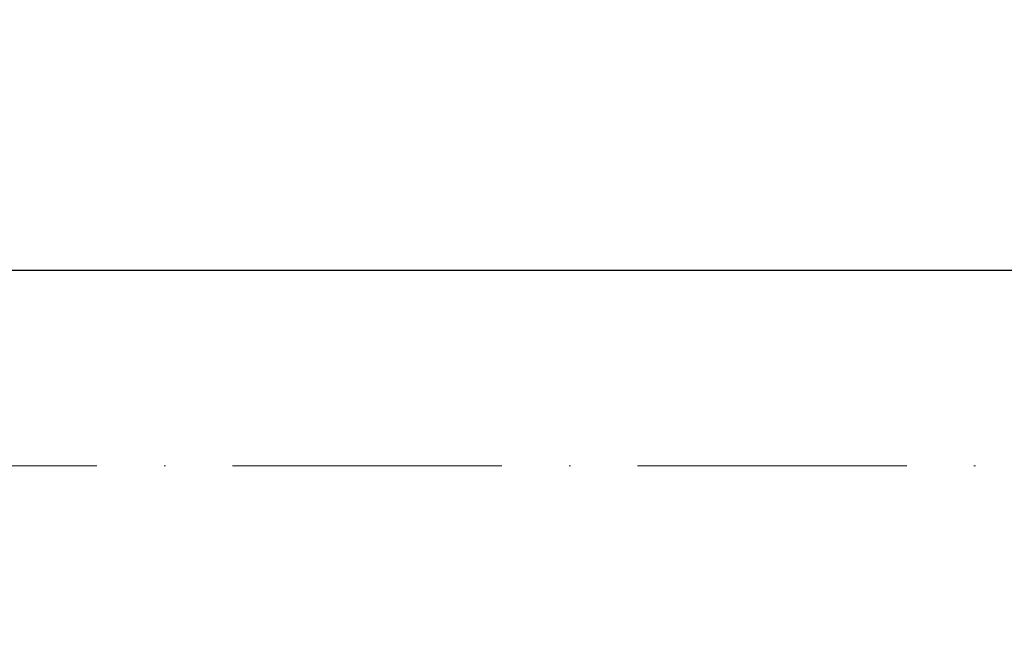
# Model space of a CAD drawing. Header units: millimetres. Extents: x 1700 to 4670, y 990 to 3874.
# Tile 51 of 110: x 3107 to 3180, y 1859 to 1906. Entities that reach past the tile are written whole.
import ezdxf

# ---------------------------------------------------------------- set-up
doc = ezdxf.new("R2010")
doc.units = ezdxf.units.MM
doc.linetypes.add('Kropki i Kreski', pattern=[300, 200, -50, 0, -50])
doc.linetypes.add('Wipeout_Contour', pattern=[1000, 0, -1000])
doc.layers.add('Nowe_210-A Pomieszczenia', color=7, linetype='Continuous')
doc.layers.add('Nowe_420-K Ściany', color=7, linetype='Continuous')
doc.layers.add('Nowe_410-K Osie_Nr_pióra__18', color=9, linetype='Continuous', lineweight=13)
doc.layers.add('Nowe_420-K Ściany_Nr_pióra__27', color=7, linetype='Continuous', lineweight=25)

msp = doc.modelspace()

# ---------------------------------------------------------------- linework, layer by layer
at = {"layer": 'Nowe_210-A Pomieszczenia', "color": 252, "linetype": 'Continuous', "lineweight": 0, "flags": 128}
msp.add_lwpolyline([(2570.786, 2353.407), (2570.786, 1716.425), (2644.786, 1716.478), (2644.806, 1688.309), (2644.807, 1659.407), (2467.786, 1659.407), (2467.786, 1539.407), (2782.786, 1539.407), (2782.786, 1659.407), (2744.786, 1659.407), (2744.786, 1688.38), (2782.786, 1688.407), (2782.786, 1934.407), (2811.786, 1934.407), (2811.786, 1887.407), (2892.786, 1887.407), (2892.786, 1934.407), (2902.786, 1934.407), (2902.786, 1887.407), (3770.786, 1887.407)], dxfattribs=at)

# ---------------------------------------------------------------- next in the draw order: wipeouts: each hides what was drawn before it
at = {"color": 252, "linetype": 'Wipeout_Contour', "lineweight": 0, "ltscale": 59351.679518}
msp.add_wipeout([(3073.786, 1887.407), (3073.786, 1858.407), (3265.786, 1858.407), (3265.786, 1887.407)], dxfattribs=at).dxf.layer = 'Nowe_420-K Ściany'

# ---------------------------------------------------------------- next in the draw order: linework, layer by layer
at = {"layer": 'Nowe_410-K Osie_Nr_pióra__18', "color": 9, "linetype": 'Kropki i Kreski', "lineweight": 13, "ltscale": 0.1}
msp.add_line((2911.786, 1872.907), (3910.385, 1872.907), dxfattribs=at)
at = {"layer": 'Nowe_420-K Ściany_Nr_pióra__27', "color": 252, "linetype": 'Continuous', "lineweight": 25, "flags": 128}
msp.add_lwpolyline([(3265.786, 1887.407), (3073.786, 1887.407)], dxfattribs=at)

doc.saveas('drawing.dxf')
